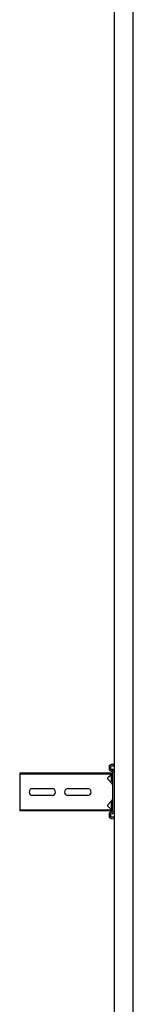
# Model space of a CAD drawing. Header units: centimetres. Extents: x 0 to 55409, y -2708 to 14680.
# Tile 138 of 215: x 50603 to 50618, y 4671 to 4801. Entities that reach past the tile are written whole.
import ezdxf

# ---------------------------------------------------------------- set-up
doc = ezdxf.new("R2010")
doc.units = ezdxf.units.CM
doc.header["$LTSCALE"] = 0.01
doc.layers.add('A-konstrukcja', color=7, linetype='Continuous')

# ---------------------------------------------------------------- blocks, each defined once
blk = doc.blocks.new('A$7E8814B27261F1')
at = {"color": 7, "linetype": 'Continuous'}
for p, q in [((1819.4, 4575), (1818.3, 4575)), ((1818.3, 4463.5), (1818.3, 4575)), ((1819.4, 4463.5), (1819.4, 4575)), ((1824.5, 4575), (1819.4, 4575)), ((1826.2, 4575), (1824.5, 4575)), ((1831.8, 4575), (1826.2, 4575)), ((1833.7, 4575), (1831.8, 4575)), ((1852.7, 4575), (1833.7, 4575)), ((1854.6, 4575), (1852.7, 4575)), ((1860.2, 4575), (1854.6, 4575)), ((1861.9, 4575), (1860.2, 4575)), ((1867, 4575), (1861.9, 4575)), ((1868.2, 4575), (1867, 4575)), ((1867, 4463.5), (1867, 4575)), ((1868.2, 4463.5), (1868.2, 4575)), ((1838.7, 4532), (1838.7, 4558)), ((1847.7, 4558), (1847.7, 4532)), ((1838.7, 4485), (1838.7, 4511)), ((1847.7, 4511), (1847.7, 4485)), ((1818.3, 4453.4), (1818.3, 4463.5)), ((1819.4, 4452.5), (1819.4, 4463.5)), ((1824.5, 4458.3), (1819.4, 4452.5)), ((1831.8, 4452.8), (1826.2, 4458.4)), ((1860.2, 4458.4), (1854.6, 4452.8)), ((1867, 4452.5), (1861.9, 4458.3)), ((1867, 4452.5), (1867, 4463.5)), ((1868.2, 4453.4), (1868.2, 4463.5)), ((4186.6, 4450), (711.3, 4450)), ((1808.2, 4453.9), (1807.8, 4450.5)), ((1809.8, 4450.3), (1807.8, 4450.5)), ((1810.2, 4453.6), (1809.8, 4450.3)), ((1810.5, 4450.3), (1809.8, 4450.3)), ((1810.9, 4453.6), (1810.5, 4450.3)), ((1813.4, 4456.5), (1811.2, 4456.5)), ((1813.4, 4454.5), (1811.2, 4454.5)), ((1814.1, 4456.5), (1813.4, 4456.5)), ((1814.5, 4452.6), (1814.4, 4453.6)), ((1816.5, 4452.9), (1816.4, 4453.9)), ((1817.2, 4452.9), (1817.1, 4453.9)), ((1833.7, 4452), (1817.5, 4452)), ((1869.7, 4450), (1817.5, 4450)), ((1819.4, 4452.5), (1818.3, 4453.4)), ((1829.9, 4454), (1821.9, 4454)), ((1821.9, 4454), (1821.9, 4452)), ((1830.4, 4454), (1829.9, 4454)), ((1829.9, 4452), (1829.9, 4454)), ((1830.4, 4452), (1830.4, 4454)), ((1836.1, 4452), (1833.7, 4452)), ((1850.4, 4452), (1836.1, 4452)), ((1852.7, 4452), (1850.4, 4452)), ((1869.7, 4452), (1852.7, 4452)), ((1865.4, 4454), (1857.4, 4454)), ((1857.4, 4454), (1857.4, 4452)), ((1865.7, 4454), (1865.4, 4454)), ((1865.4, 4452), (1865.4, 4454)), ((1865.9, 4452), (1865.9, 4453.8)), ((1868.2, 4453.4), (1867, 4452.5)), ((1870.4, 4450), (1869.7, 4450)), ((1870.8, 4453.9), (1870.7, 4452.9)), ((1872.8, 4453.6), (1872.7, 4452.6)), ((1873.5, 4453.6), (1873.4, 4452.6)), ((1876, 4456.5), (1873.8, 4456.5)), ((1876, 4454.5), (1873.8, 4454.5)), ((1876.7, 4456.5), (1876, 4456.5)), ((1877.4, 4450.3), (1877, 4453.6)), ((1877.4, 4450.3), (1879.4, 4450.5)), ((1878.1, 4450.3), (1877.4, 4450.3)), ((1878.1, 4450.3), (1880.1, 4450.5)), ((1879.4, 4450.5), (1879, 4453.9)), ((1880.1, 4450.5), (1879.4, 4450.5)), ((1880.1, 4450.5), (1879.7, 4453.9)), ((711.3, 4424.5), (4186.6, 4424.5))]:
    blk.add_line(p, q, dxfattribs=at)
for centre, radius, start, end in [((1843.2, 4558), 4.5, 0, 180), ((1843.2, 4532), 4.5, 180, 0), ((1843.2, 4511), 4.5, 0, 180), ((1843.2, 4485), 4.5, 180, 0), ((1825.4, 4457.5), 1.2, 45, 139), ((1861, 4457.5), 1.2, 41, 135), ((1833.7, 4454.7), 2.7, 225, 270), ((1852.7, 4454.7), 2.7, 270, 315)]:
    blk.add_arc(centre, radius, start, end, dxfattribs=at)
for centre, major_axis, start_param, end_param in [((1811.2, 4453.5), (0, 3), 0, 1.448623), ((1811.2, 4453.5), (0, 1), 0, 1.448623), ((1811.9, 4453.5), (0, 1), 0, 1.448623), ((1813.4, 4453.5), (0, -3), 1.692969, 3.141593), ((1813.4, 4453.5), (0, -1), 1.692969, 3.141593), ((1814.1, 4453.5), (0, -3), 1.692969, 3.141593), ((1817.5, 4453), (0, -3), 4.834562, 6.283185), ((1817.5, 4453), (0, -1), 4.834562, 6.283185), ((1818.2, 4453), (0, -1), 4.834562, 6.283185), ((1869.7, 4453), (0, 1), 3.141593, 4.590216), ((1869.7, 4453), (0, 3), 3.141593, 4.590216), ((1870.4, 4453), (0, 3), 3.141593, 4.590216), ((1873.8, 4453.5), (0, 3), 0, 1.448623), ((1873.8, 4453.5), (0, 1), 0, 1.448623), ((1874.5, 4453.5), (0, 1), 0, 1.448623), ((1876, 4453.5), (0, -3), 1.692969, 3.141593), ((1876, 4453.5), (0, -1), 1.692969, 3.141593), ((1876.7, 4453.5), (0, -3), 1.692969, 3.141593)]:
    blk.add_ellipse(centre, major_axis=major_axis, ratio=0.999962, start_param=start_param, end_param=end_param, dxfattribs=at)

msp = doc.modelspace()

# ---------------------------------------------------------------- block references
at = {"layer": 'A-konstrukcja', "xscale": 0.1, "yscale": 0.1, "zscale": 0.1, "rotation": 89.99999999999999}
msp.add_blockref('A$7E8814B27261F1', (51060.429, 4514.625), dxfattribs=at)

doc.saveas('drawing.dxf')
